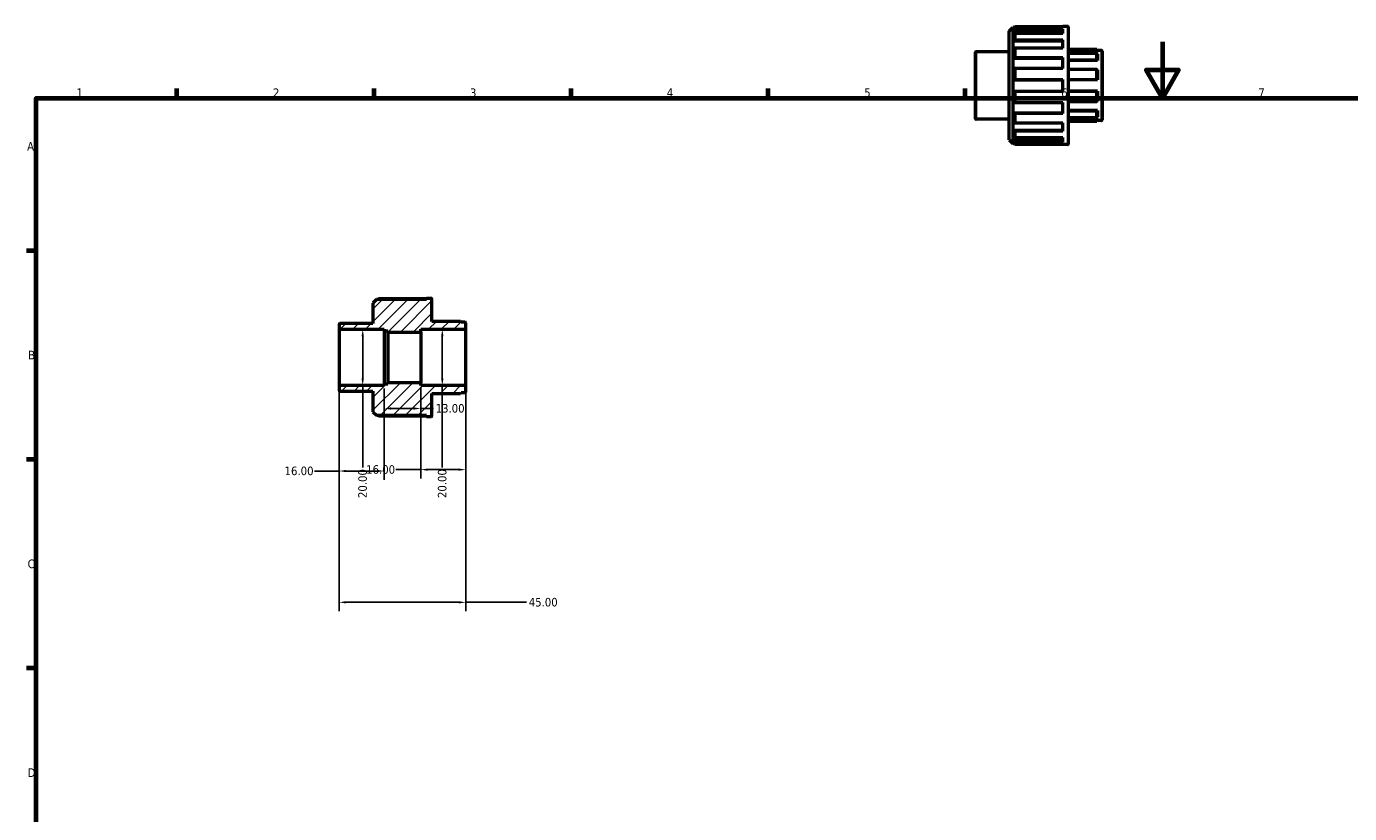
# Model space of a CAD drawing. Header units: millimetres. Extents: x 0 to 903, y 0 to 686.
# Tile 2 of 4: x 17 to 487, y 320 to 599. Entities that reach past the tile are written whole.
import ezdxf

# ---------------------------------------------------------------- set-up
doc = ezdxf.new("R2010")
doc.units = ezdxf.units.MM
for name, color, linetype, lineweight in [('Border (ANSI)', 7, 'Continuous', 70), ('Dimension (ANSI)', 7, 'Continuous', 25), ('Hatch (ANSI)', 7, 'Continuous', 18), ('Visible (ANSI)', 7, 'Continuous', 50), ('Visible Narrow (ANSI)', 7, 'Continuous', 35)]:
    doc.layers.add(name, color=color, linetype=linetype, lineweight=lineweight)
doc.styles.add('Note Text (ANSI)', font='tahoma.ttf')
doc.dimstyles.new('Default - mm (ANSI)', dxfattribs={"dimtxt": 3.048, "dimasz": 2.5, "dimexe": 3.175, "dimexo": 1.6002, "dimgap": 0.8, "dimtad": 0, "dimtoh": 1, "dimrnd": 1e-08, "dimzin": 4, "dimdsep": 46, "dimtxsty": 'Note Text (ANSI)', "dimcen": 0.09, "dimdle": 10, "dimclrd": 256, "dimclre": 256, "dimclrt": 256, "dimadec": 1, "dimazin": 1, "dimtfac": 1, "dimtofl": 0, "dimtmove": 0, "dimatfit": 3, "dimfxl": 1, "dimtolj": 1, "dimtzin": 4, "dimlwd": -1, "dimlwe": -1, "dimarcsym": 0})

# ---------------------------------------------------------------- blocks, each defined once
blk = doc.blocks.new('Borders Default Border')
at = {"layer": 'Border (ANSI)'}
for p, q in [((70.08, 574), (70.08, 577.45)), ((140.17, 574), (140.17, 577.45)), ((210.25, 574), (210.25, 577.45)), ((280.33, 574), (280.33, 577.45)), ((350.42, 574), (350.42, 577.45)), ((20, 519.75), (16.55, 519.75)), ((20, 445.5), (16.55, 445.5)), ((20, 371.25), (16.55, 371.25))]:
    blk.add_line(p, q, dxfattribs=at)
at = {"layer": 'Border (ANSI)', "flags": 128}
for points in [[(420.5, 594), (420.5, 574), (414.73, 584), (426.27, 584), (420.5, 574)], [(20, 20), (20, 574), (821, 574), (821, 20), (20, 20)]]:
    blk.add_lwpolyline(points, dxfattribs=at)
at = {"layer": 'Border (ANSI)', "char_height": 3.05, "attachment_point": 7, "style": 'Note Text (ANSI)'}
for s, insert in [('1', (34.35, 574.4)), ('2', (104.2, 574.4)), ('3', (174.26, 574.34)), ('4', (244.23, 574.4)), ('5', (314.48, 574.34)), ('6', (384.49, 574.34)), ('7', (454.6, 574.4)), ('A', (16.78, 555.35)), ('B', (17.15, 481.1)), ('C', (16.95, 406.8)), ('D', (16.96, 332.6))]:
    blk.add_mtext(s, dxfattribs=dict(at, insert=insert))
blk = doc.blocks.new('*D7')
at = {"layer": 'Defpoints', "color": 0, "transparency": 16777216}
for p in [(127.74, 471.6), (172.74, 471.6), (172.74, 394.7)]:
    blk.add_point(p, dxfattribs=at)
at = {"layer": 'Dimension (ANSI)', "transparency": 16777216}
for p, q in [((127.74, 470), (127.74, 391.52)), ((172.74, 470), (172.74, 391.52)), ((130.24, 394.7), (170.24, 394.7)), ((172.74, 394.7), (194.36, 394.7))]:
    blk.add_line(p, q, dxfattribs=at)
for points in [[(130.24, 395.11), (130.24, 394.28), (127.74, 394.7)], [(170.24, 395.11), (170.24, 394.28), (172.74, 394.7)]]:
    blk.add_solid(points, dxfattribs=at)
at = {"layer": 'Dimension (ANSI)', "transparency": 16777216, "insert": (195.16, 396.28), "char_height": 3.048, "attachment_point": 1, "style": 'Note Text (ANSI)'}
blk.add_mtext('\\A1;45.00', dxfattribs=at)
blk = doc.blocks.new('*D8')
at = {"layer": 'Defpoints', "color": 0, "transparency": 16777216}
for p in [(156.74, 472.8), (172.74, 471.6), (156.74, 441.88)]:
    blk.add_point(p, dxfattribs=at)
at = {"layer": 'Dimension (ANSI)', "transparency": 16777216}
for p, q in [((156.74, 471.2), (156.74, 438.71)), ((172.74, 470), (172.74, 438.71)), ((156.74, 441.88), (147.94, 441.88)), ((170.24, 441.88), (159.24, 441.88))]:
    blk.add_line(p, q, dxfattribs=at)
for points in [[(159.24, 442.3), (159.24, 441.47), (156.74, 441.88)], [(170.24, 442.3), (170.24, 441.47), (172.74, 441.88)]]:
    blk.add_solid(points, dxfattribs=at)
at = {"layer": 'Dimension (ANSI)', "transparency": 16777216, "insert": (137.35, 443.47), "char_height": 3.048, "attachment_point": 1, "style": 'Note Text (ANSI)'}
blk.add_mtext('\\A1;16.00', dxfattribs=at)
blk = doc.blocks.new('*D9')
at = {"layer": 'Defpoints', "color": 0, "transparency": 16777216}
for p in [(127.74, 471.6), (143.74, 472.3), (127.74, 441.39)]:
    blk.add_point(p, dxfattribs=at)
at = {"layer": 'Dimension (ANSI)', "transparency": 16777216}
for p, q in [((143.74, 470.7), (143.74, 438.21)), ((127.74, 470), (127.74, 438.21)), ((127.74, 441.39), (118.94, 441.39)), ((141.24, 441.39), (130.24, 441.39))]:
    blk.add_line(p, q, dxfattribs=at)
for points in [[(130.24, 441.8), (130.24, 440.97), (127.74, 441.39)], [(141.24, 441.8), (141.24, 440.97), (143.74, 441.39)]]:
    blk.add_solid(points, dxfattribs=at)
at = {"layer": 'Dimension (ANSI)', "transparency": 16777216, "insert": (108.35, 442.97), "char_height": 3.048, "attachment_point": 1, "style": 'Note Text (ANSI)'}
blk.add_mtext('\\A1;16.00', dxfattribs=at)
blk = doc.blocks.new('*D10')
at = {"layer": 'Defpoints', "color": 0, "transparency": 16777216}
for p in [(143.74, 472.3), (156.74, 472.8), (156.74, 463.62)]:
    blk.add_point(p, dxfattribs=at)
at = {"layer": 'Dimension (ANSI)', "transparency": 16777216}
for p, q in [((143.74, 470.7), (143.74, 460.45)), ((156.74, 471.2), (156.74, 460.45)), ((146.24, 463.62), (154.24, 463.62)), ((156.74, 463.62), (161.26, 463.62))]:
    blk.add_line(p, q, dxfattribs=at)
for points in [[(146.24, 464.04), (146.24, 463.2), (143.74, 463.62)], [(154.24, 464.04), (154.24, 463.2), (156.74, 463.62)]]:
    blk.add_solid(points, dxfattribs=at)
at = {"layer": 'Dimension (ANSI)', "transparency": 16777216, "insert": (162.06, 465.21), "char_height": 3.048, "attachment_point": 1, "style": 'Note Text (ANSI)'}
blk.add_mtext('\\A1;13.00', dxfattribs=at)
blk = doc.blocks.new('*D11')
at = {"layer": 'Defpoints', "color": 0, "transparency": 16777216}
for p in [(136.13, 491.8), (136.13, 471.8), (136.13, 471.8)]:
    blk.add_point(p, dxfattribs=at)
at = {"layer": 'Dimension (ANSI)', "transparency": 16777216}
for p, q in [((136.13, 489.3), (136.13, 474.3)), ((136.13, 471.8), (136.13, 442.61))]:
    blk.add_line(p, q, dxfattribs=at)
for points in [[(135.71, 489.3), (136.54, 489.3), (136.13, 491.8)], [(135.71, 474.3), (136.54, 474.3), (136.13, 471.8)]]:
    blk.add_solid(points, dxfattribs=at)
at = {"layer": 'Dimension (ANSI)', "transparency": 16777216, "insert": (134.54, 431.78), "char_height": 3.048, "attachment_point": 1, "rotation": 90, "style": 'Note Text (ANSI)'}
blk.add_mtext('\\A1;20.00', dxfattribs=at)
blk = doc.blocks.new('*D13')
at = {"layer": 'Defpoints', "color": 0, "transparency": 16777216}
for p in [(164.43, 491.8), (164.43, 471.8), (164.64, 471.8)]:
    blk.add_point(p, dxfattribs=at)
at = {"layer": 'Dimension (ANSI)', "transparency": 16777216}
for p, q in [((164.43, 489.3), (164.43, 474.3)), ((164.43, 471.8), (164.43, 442.61))]:
    blk.add_line(p, q, dxfattribs=at)
for points in [[(164.01, 489.3), (164.85, 489.3), (164.43, 491.8)], [(164.01, 474.3), (164.85, 474.3), (164.43, 471.8)]]:
    blk.add_solid(points, dxfattribs=at)
at = {"layer": 'Dimension (ANSI)', "transparency": 16777216, "insert": (162.84, 431.78), "char_height": 3.048, "attachment_point": 1, "rotation": 90, "style": 'Note Text (ANSI)'}
blk.add_mtext('\\A1;20.00', dxfattribs=at)

msp = doc.modelspace()

# ---------------------------------------------------------------- hatches: boundary and pattern name
at = {"layer": 'Hatch (ANSI)'}
h = msp.add_hatch(dxfattribs=at)
h.set_pattern_fill('ANSI31', color=256, scale=25.4, style=0)
h.set_pattern_definition([(45, (0, 0), (-2.245064, 2.245064), [])])
edge = h.paths.add_edge_path()
edge.add_line((139.7426, 462.4763), (141.0026, 461.2163))
edge.add_line((141.0026, 461.2163), (158.8026, 461.2163))
edge.add_line((158.8026, 461.2163), (158.8026, 460.7963))
edge.add_line((158.8026, 460.7963), (160.5426, 460.7963))
edge.add_ellipse((160.5426, 460.9963), major_axis=(0, -0.2), ratio=1, start_angle=0, end_angle=90)
edge.add_line((160.7426, 460.9963), (160.7426, 468.9963))
edge.add_line((160.7426, 468.9963), (170.8426, 468.9963))
edge.add_line((170.8426, 468.9963), (171.1426, 469.2963))
edge.add_line((171.1426, 469.2963), (172.5426, 469.2963))
edge.add_ellipse((172.5426, 469.4963), major_axis=(0, -0.2), ratio=1, start_angle=0, end_angle=90)
edge.add_line((172.7426, 469.4963), (172.7426, 471.5963))
edge.add_ellipse((172.5426, 471.5963), major_axis=(0.2, 0), ratio=1, start_angle=0, end_angle=90)
edge.add_line((172.5426, 471.7963), (156.7426, 471.7963))
edge.add_line((156.7426, 471.7963), (156.7426, 472.7963))
edge.add_line((156.7426, 472.7963), (145.0426, 472.7963))
edge.add_line((145.0426, 472.7963), (145.0426, 472.2963))
edge.add_line((145.0426, 472.2963), (143.7426, 472.2963))
edge.add_line((143.7426, 472.2963), (143.7426, 471.7963))
edge.add_line((143.7426, 471.7963), (127.9426, 471.7963))
edge.add_ellipse((127.9426, 471.5963), major_axis=(0, 0.2), ratio=1, start_angle=0, end_angle=90)
edge.add_line((127.7426, 471.5963), (127.7426, 469.9963))
edge.add_ellipse((127.9426, 469.9963), major_axis=(-0.2, 0), ratio=1, start_angle=0, end_angle=90)
edge.add_line((127.9426, 469.7963), (139.7426, 469.7963))
edge.add_line((139.7426, 469.7963), (139.7426, 462.4763))
edge = h.paths.add_edge_path()
edge.add_line((141.0026, 502.3763), (139.7426, 501.1163))
edge.add_line((139.7426, 501.1163), (139.7426, 493.7963))
edge.add_line((139.7426, 493.7963), (127.9426, 493.7963))
edge.add_ellipse((127.9426, 493.5963), major_axis=(0, 0.2), ratio=1, start_angle=0, end_angle=90)
edge.add_line((127.7426, 493.5963), (127.7426, 491.9963))
edge.add_ellipse((127.9426, 491.9963), major_axis=(-0.2, 0), ratio=1, start_angle=0, end_angle=90)
edge.add_line((127.9426, 491.7963), (143.7426, 491.7963))
edge.add_line((143.7426, 491.7963), (143.7426, 491.2963))
edge.add_line((143.7426, 491.2963), (145.0426, 491.2963))
edge.add_line((145.0426, 491.2963), (145.0426, 490.7963))
edge.add_line((145.0426, 490.7963), (156.7426, 490.7963))
edge.add_line((156.7426, 490.7963), (156.7426, 491.7963))
edge.add_line((156.7426, 491.7963), (172.5426, 491.7963))
edge.add_ellipse((172.5426, 491.9963), major_axis=(0, -0.2), ratio=1, start_angle=0, end_angle=90)
edge.add_line((172.7426, 491.9963), (172.7426, 494.0963))
edge.add_ellipse((172.5426, 494.0963), major_axis=(0.2, 0), ratio=1, start_angle=0, end_angle=90)
edge.add_line((172.5426, 494.2963), (171.1426, 494.2963))
edge.add_line((171.1426, 494.2963), (170.8426, 494.5963))
edge.add_line((170.8426, 494.5963), (160.7426, 494.5963))
edge.add_line((160.7426, 494.5963), (160.7426, 502.5963))
edge.add_ellipse((160.5426, 502.5963), major_axis=(0.2, 0), ratio=1, start_angle=0, end_angle=90)
edge.add_line((160.5426, 502.7963), (158.8026, 502.7963))
edge.add_line((158.8026, 502.7963), (158.8026, 502.3763))
edge.add_line((158.8026, 502.3763), (141.0026, 502.3763))

# ---------------------------------------------------------------- linework, layer by layer
at = {"layer": 'Visible (ANSI)'}
for p, q in [((366.0312, 597.8023), (367.2912, 599.0623)), ((366.0312, 559.1623), (366.0312, 597.8023)), ((367.2912, 599.0623), (367.2912, 557.9023)), ((367.7349, 599.0623), (367.2912, 599.0623)), ((368.0512, 599.3771), (367.6312, 598.9592)), ((367.6312, 598.9592), (367.6312, 598.188)), ((367.6312, 598.188), (368.0512, 598.5902)), ((367.6312, 598.188), (385.0912, 598.188)), ((385.0912, 599.3771), (368.0512, 599.3771)), ((368.0512, 599.3771), (368.0512, 598.5902)), ((368.0512, 598.5902), (385.0912, 598.5902)), ((385.0912, 599.3771), (385.0912, 599.4823)), ((386.8312, 599.4823), (385.0912, 599.4823)), ((385.0912, 596.9829), (385.0912, 598.5902)), ((387.0312, 599.2823), (387.0312, 557.6823)), ((368.0512, 596.9829), (367.6312, 596.6129)), ((367.6312, 596.6129), (367.6312, 594.4169)), ((367.6312, 594.4169), (368.0512, 594.7421)), ((367.6312, 594.4169), (385.0912, 594.4169)), ((385.0912, 596.9829), (368.0512, 596.9829)), ((368.0512, 596.9829), (368.0512, 594.7421)), ((368.0512, 594.7421), (385.0912, 594.7421)), ((385.0912, 591.7722), (385.0912, 594.7421)), ((354.0312, 566.6823), (354.0312, 590.2823)), ((366.0312, 590.4823), (354.2312, 590.4823)), ((368.0512, 591.7722), (367.6312, 591.5064)), ((367.6312, 591.5064), (367.6312, 588.2198)), ((367.6312, 588.2198), (368.0512, 588.4185)), ((367.6312, 588.2198), (385.0912, 588.2198)), ((385.0912, 591.7722), (368.0512, 591.7722)), ((368.0512, 591.7722), (368.0512, 588.4185)), ((368.0512, 588.4185), (385.0912, 588.4185)), ((385.0912, 584.5382), (385.0912, 588.4185)), ((397.1312, 591.2823), (387.0312, 591.2823)), ((387.0312, 591.1398), (397.1312, 591.1398)), ((397.4312, 590.8432), (387.0312, 590.8432)), ((397.1312, 589.842), (387.0312, 589.842)), ((397.1312, 591.1398), (397.1312, 591.2823)), ((397.4312, 590.9823), (397.1312, 591.2823)), ((397.1312, 591.1398), (397.4312, 590.8432)), ((397.4312, 589.5757), (397.1312, 589.842)), ((397.1312, 587.603), (397.1312, 589.842)), ((397.4312, 590.9823), (397.4312, 590.8432)), ((398.8312, 590.9823), (397.4312, 590.9823)), ((397.4312, 589.5757), (397.4312, 587.3892)), ((399.0312, 590.7823), (399.0312, 566.1823)), ((368.0512, 584.5382), (367.6312, 584.4171)), ((367.6312, 584.4171), (367.6312, 580.5403)), ((385.0912, 584.5382), (368.0512, 584.5382)), ((368.0512, 584.5382), (368.0512, 580.5823)), ((387.0312, 587.603), (397.1312, 587.603)), ((397.4312, 587.3892), (387.0312, 587.3892)), ((397.1312, 584.2051), (387.0312, 584.2051)), ((397.1312, 587.603), (397.4312, 587.3892)), ((397.4312, 584.071), (397.1312, 584.2051)), ((397.1312, 580.5823), (397.1312, 584.2051)), ((397.4312, 584.071), (397.4312, 580.5331)), ((367.6312, 580.5403), (368.0512, 580.5823)), ((367.6312, 580.5403), (385.0912, 580.5403)), ((368.0512, 580.5823), (385.0912, 580.5823)), ((385.0912, 576.3823), (385.0912, 580.5823)), ((387.0312, 580.5823), (397.1312, 580.5823)), ((397.4312, 580.5331), (387.0312, 580.5331)), ((397.1312, 580.5823), (397.4312, 580.5331)), ((368.0512, 576.3823), (367.6312, 576.4243)), ((367.6312, 576.4243), (385.0912, 576.4243)), ((367.6312, 576.4243), (367.6312, 572.5475)), ((385.0912, 576.3823), (368.0512, 576.3823)), ((368.0512, 576.3823), (368.0512, 572.4264)), ((397.4312, 576.4315), (387.0312, 576.4315)), ((397.1312, 576.3823), (387.0312, 576.3823)), ((397.4312, 576.4315), (397.1312, 576.3823)), ((397.1312, 572.7596), (397.1312, 576.3823)), ((397.4312, 576.4315), (397.4312, 572.8937)), ((367.6312, 572.5475), (368.0512, 572.4264)), ((368.0512, 572.4264), (385.0912, 572.4264)), ((385.0912, 568.5461), (385.0912, 572.4264)), ((387.0312, 572.7596), (397.1312, 572.7596)), ((397.4312, 569.5754), (387.0312, 569.5754)), ((397.1312, 569.3617), (387.0312, 569.3617)), ((397.1312, 572.7596), (397.4312, 572.8937)), ((397.4312, 569.5754), (397.1312, 569.3617)), ((397.1312, 567.1227), (397.1312, 569.3617)), ((397.4312, 569.5754), (397.4312, 567.3889)), ((366.0312, 566.4823), (354.2312, 566.4823)), ((368.0512, 568.5461), (367.6312, 568.7448)), ((367.6312, 568.7448), (385.0912, 568.7448)), ((367.6312, 568.7448), (367.6312, 565.4582)), ((367.6312, 565.4582), (368.0512, 565.1924)), ((385.0912, 568.5461), (368.0512, 568.5461)), ((368.0512, 568.5461), (368.0512, 565.1924)), ((368.0512, 565.1924), (385.0912, 565.1924)), ((385.0912, 562.2226), (385.0912, 565.1924)), ((387.0312, 567.1227), (397.1312, 567.1227)), ((397.4312, 566.1215), (387.0312, 566.1215)), ((397.1312, 565.8248), (387.0312, 565.8248)), ((397.1312, 565.6823), (387.0312, 565.6823)), ((397.1312, 567.1227), (397.4312, 567.3889)), ((397.4312, 566.1215), (397.1312, 565.8248)), ((397.4312, 565.9823), (397.1312, 565.6823)), ((397.1312, 565.6823), (397.1312, 565.8248)), ((397.4312, 566.1215), (397.4312, 565.9823)), ((398.8312, 565.9823), (397.4312, 565.9823)), ((368.0512, 562.2226), (367.6312, 562.5478)), ((367.6312, 562.5478), (385.0912, 562.5478)), ((367.6312, 562.5478), (367.6312, 560.3518)), ((367.6312, 560.3518), (368.0512, 559.9817)), ((385.0912, 562.2226), (368.0512, 562.2226)), ((368.0512, 562.2226), (368.0512, 559.9817)), ((368.0512, 559.9817), (385.0912, 559.9817)), ((385.0912, 558.3745), (385.0912, 559.9817)), ((366.0312, 559.1623), (367.2912, 557.9023)), ((367.7349, 557.9023), (367.2912, 557.9023)), ((368.0512, 558.3745), (367.6312, 558.7766)), ((367.6312, 558.7766), (385.0912, 558.7766)), ((367.6312, 558.7766), (367.6312, 558.0055)), ((367.6312, 558.0055), (368.0512, 557.5876)), ((385.0912, 558.3745), (368.0512, 558.3745)), ((368.0512, 558.3745), (368.0512, 557.5876)), ((368.0512, 557.5876), (385.0912, 557.5876)), ((385.0912, 557.4823), (385.0912, 557.5876)), ((386.8312, 557.4823), (385.0912, 557.4823)), ((141.0026, 502.3763), (139.7426, 501.1163)), ((139.7426, 501.1163), (139.7426, 493.7963)), ((158.8026, 502.3763), (141.0026, 502.3763)), ((141.4463, 502.3763), (141.7626, 502.691)), ((141.7626, 502.691), (158.8026, 502.691)), ((160.5426, 502.7963), (158.8026, 502.7963)), ((158.8026, 502.7963), (158.8026, 502.3763)), ((160.7426, 494.5963), (160.7426, 502.5963)), ((170.8426, 494.5963), (160.7426, 494.5963)), ((171.1426, 494.2963), (170.8426, 494.5963)), ((172.5426, 494.2963), (171.1426, 494.2963)), ((172.7426, 491.9963), (172.7426, 494.0963)), ((127.7426, 493.5963), (127.7426, 491.9963)), ((127.7426, 491.9963), (127.7426, 471.5963)), ((139.7426, 493.7963), (127.9426, 493.7963)), ((127.9426, 491.7963), (143.7426, 491.7963)), ((143.7426, 491.7963), (143.7426, 491.2963)), ((143.7426, 491.2963), (145.0426, 491.2963)), ((143.7426, 491.2963), (143.7426, 472.2963)), ((145.0426, 491.2963), (145.0426, 490.7963)), ((145.0426, 490.7963), (156.7426, 490.7963)), ((145.0426, 490.7963), (145.0426, 472.7963)), ((156.7426, 490.7963), (156.7426, 491.7963)), ((156.7426, 491.7963), (172.5426, 491.7963)), ((156.7426, 490.7963), (156.7426, 472.7963)), ((172.7426, 471.5963), (172.7426, 491.9963)), ((127.7426, 471.5963), (127.7426, 469.9963)), ((143.7426, 471.7963), (127.9426, 471.7963)), ((145.0426, 472.2963), (143.7426, 472.2963)), ((143.7426, 472.2963), (143.7426, 471.7963)), ((156.7426, 472.7963), (145.0426, 472.7963)), ((145.0426, 472.7963), (145.0426, 472.2963)), ((156.7426, 471.7963), (156.7426, 472.7963)), ((172.5426, 471.7963), (156.7426, 471.7963)), ((172.7426, 469.4963), (172.7426, 471.5963)), ((127.9426, 469.7963), (139.7426, 469.7963)), ((139.7426, 469.7963), (139.7426, 462.4763)), ((160.7426, 460.9963), (160.7426, 468.9963)), ((160.7426, 468.9963), (170.8426, 468.9963)), ((170.8426, 468.9963), (171.1426, 469.2963)), ((171.1426, 469.2963), (172.5426, 469.2963)), ((139.7426, 462.4763), (141.0026, 461.2163)), ((141.0026, 461.2163), (158.8026, 461.2163)), ((141.7626, 460.9015), (141.4463, 461.2163)), ((158.8026, 461.2163), (158.8026, 460.7963)), ((158.8026, 460.9015), (141.7626, 460.9015)), ((158.8026, 460.7963), (160.5426, 460.7963))]:
    msp.add_line(p, q, dxfattribs=at)
for centre, start, end in [((386.8312, 599.2823), 0, 90), ((354.2312, 590.2823), 90, 180), ((398.8312, 590.7823), 0, 90), ((354.2312, 566.6823), 180, 270), ((398.8312, 566.1823), 270, 0), ((386.8312, 557.6823), 270, 0), ((160.5426, 502.5963), 0, 90), ((172.5426, 494.0963), 0, 90), ((127.9426, 493.5963), 90, 180), ((127.9426, 491.9963), 180, 270), ((172.5426, 491.9963), 270, 0), ((127.9426, 471.5963), 90, 180), ((172.5426, 471.5963), 0, 90), ((127.9426, 469.9963), 180, 270), ((172.5426, 469.4963), 270, 0), ((160.5426, 460.9963), 270, 0)]:
    msp.add_arc(centre, 0.2, start, end, dxfattribs=at)
at = {"layer": 'Visible Narrow (ANSI)'}
for p, q in [((386.8312, 557.7409), (386.8312, 599.2238)), ((354.2312, 590.3346), (354.2312, 566.6301)), ((398.8312, 566.1362), (398.8312, 590.8284)), ((127.9426, 471.9194), (127.9426, 491.6732)), ((172.5426, 491.6732), (172.5426, 471.9194))]:
    msp.add_line(p, q, dxfattribs=at)

# ---------------------------------------------------------------- block references
msp.add_blockref('Borders Default Border', (0, 0))

# ---------------------------------------------------------------- dimensions: what is measured, and where the dimension line sits
at = {"layer": 'Dimension (ANSI)'}
for base, p1, p2, angle, override, picture, middle in [((136.1251, 471.7963), (136.1251, 491.7963), (136.1251, 471.7963), 270, {"dimtoh": 0, "dimdec": 2, "dimse1": 1, "dimse2": 1, "dimtp": 0, "dimtm": 0, "dimtdec": 2, "dimatfit": 2}, '*D11', (136.1251, 436.7963)), ((164.4307, 471.7963), (164.4307, 491.7963), (164.6426, 471.7963), 270, {"dimtoh": 0, "dimdec": 2, "dimse1": 1, "dimse2": 1, "dimtp": 0, "dimtm": 0, "dimtdec": 2, "dimatfit": 2}, '*D13', (164.4307, 436.7963)), ((156.7426, 441.8823), (172.7426, 471.5963), (156.7426, 472.7963), 180, {"dimtoh": 0, "dimdec": 2, "dimtp": 0, "dimtm": 0, "dimtdec": 2, "dimatfit": 2}, '*D8', (142.2426, 441.8823))]:
    dim = msp.add_linear_dim(base=base, p1=p1, p2=p2, angle=angle, dimstyle='Default - mm (ANSI)', override=override, dxfattribs=at)
    dim.commit()
    dim.dimension.update_dxf_attribs({"geometry": picture, "text_midpoint": middle, "dimtype": 160})
for base, p1, p2, picture, middle in [((127.7426, 441.3882), (143.7426, 472.2963), (127.7426, 471.5963), '*D9', (113.2426, 441.3882)), ((172.7426, 394.6981), (127.7426, 471.5963), (172.7426, 471.5963), '*D7', (200.2426, 394.6981)), ((156.7426, 463.6216), (143.7426, 472.2963), (156.7426, 472.7963), '*D10', (166.9565, 463.6216))]:
    dim = msp.add_linear_dim(base=base, p1=p1, p2=p2, dimstyle='Default - mm (ANSI)', override={"dimtoh": 0, "dimdec": 2, "dimtp": 0, "dimtm": 0, "dimtdec": 2, "dimatfit": 2}, dxfattribs=at)
    dim.commit()
    dim.dimension.update_dxf_attribs({"geometry": picture, "text_midpoint": middle, "dimtype": 160})

doc.saveas('drawing.dxf')
